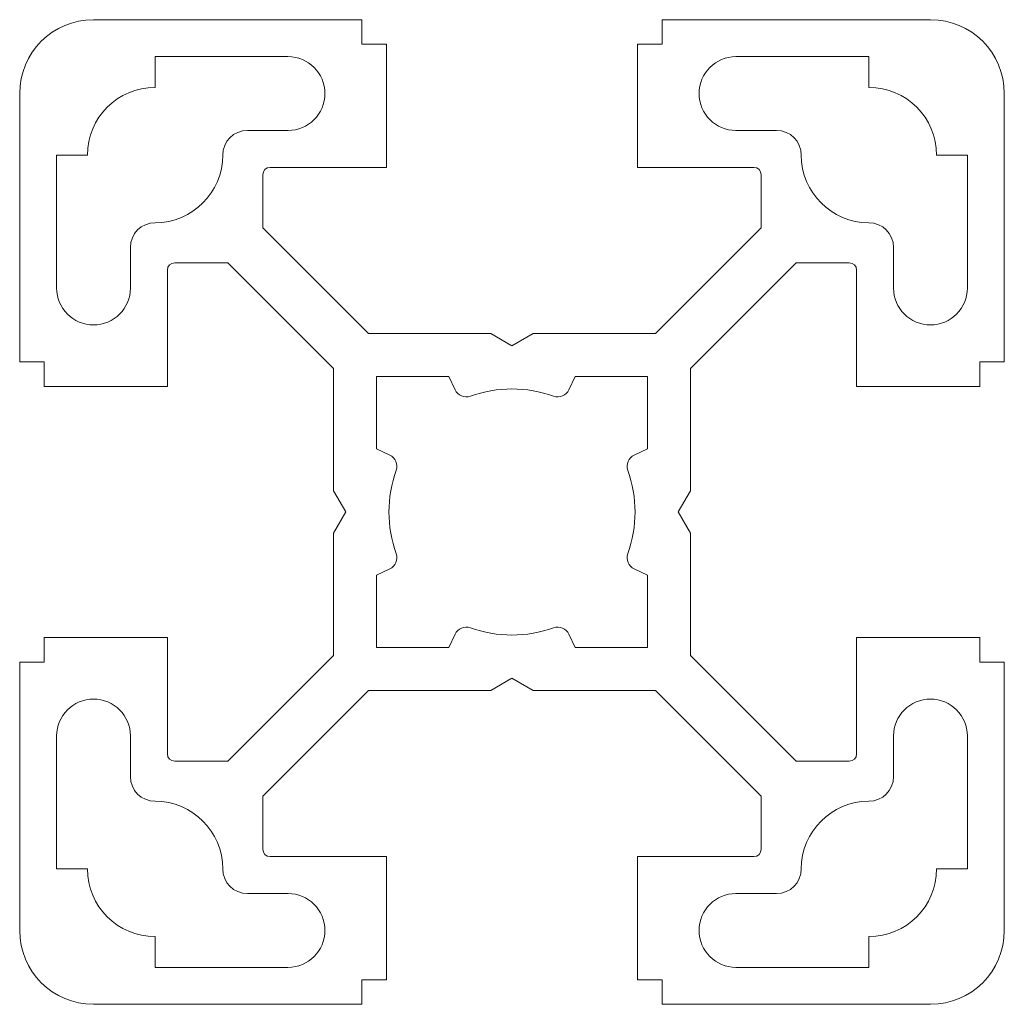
# Model space of a CAD drawing. Header units: millimetres. Extents: x 13.3 to 53.3, y 1.9 to 41.9.
import ezdxf

# ---------------------------------------------------------------- set-up
doc = ezdxf.new("R2010")
doc.units = ezdxf.units.MM

msp = doc.modelspace()

# ---------------------------------------------------------------- linework, layer by layer
at = {"color": 7, "linetype": 'Continuous', "lineweight": 15}
for p, q in [((27.178, 41.925), (16.278, 41.925)), ((27.178, 40.925), (27.178, 41.925)), ((50.278, 41.925), (39.378, 41.925)), ((39.378, 41.925), (39.378, 40.925)), ((28.178, 40.925), (27.178, 40.925)), ((28.178, 35.925), (28.178, 40.925)), ((39.378, 40.925), (38.378, 40.925)), ((38.378, 40.925), (38.378, 35.925)), ((18.778, 40.425), (18.778, 39.175)), ((24.178, 40.425), (18.778, 40.425)), ((47.778, 40.425), (42.378, 40.425)), ((47.778, 39.175), (47.778, 40.425)), ((13.278, 38.925), (13.278, 28.025)), ((53.278, 28.025), (53.278, 38.925)), ((22.528, 37.425), (24.178, 37.425)), ((42.378, 37.425), (44.028, 37.425)), ((16.028, 36.425), (14.778, 36.425)), ((14.778, 36.425), (14.778, 31.025)), ((51.778, 36.425), (50.528, 36.425)), ((51.778, 31.025), (51.778, 36.425)), ((23.153, 33.464), (23.153, 35.625)), ((23.453, 35.925), (28.178, 35.925)), ((38.378, 35.925), (43.103, 35.925)), ((43.403, 35.625), (43.403, 33.464)), ((27.442, 29.175), (23.153, 33.464)), ((43.403, 33.464), (39.114, 29.175)), ((17.778, 31.025), (17.778, 32.675)), ((48.778, 32.675), (48.778, 31.025)), ((19.578, 32.05), (21.739, 32.05)), ((21.739, 32.05), (26.028, 27.761)), ((40.528, 27.761), (44.817, 32.05)), ((44.817, 32.05), (46.978, 32.05)), ((19.278, 27.025), (19.278, 31.75)), ((47.278, 31.75), (47.278, 27.025)), ((32.412, 29.175), (27.442, 29.175)), ((33.278, 28.675), (32.412, 29.175)), ((34.144, 29.175), (33.278, 28.675)), ((39.114, 29.175), (34.144, 29.175)), ((13.278, 28.025), (14.278, 28.025)), ((14.278, 28.025), (14.278, 27.025)), ((52.278, 27.025), (52.278, 28.025)), ((52.278, 28.025), (53.278, 28.025)), ((26.028, 27.761), (26.028, 22.791)), ((40.528, 22.791), (40.528, 27.761)), ((27.778, 27.425), (27.778, 24.49)), ((30.714, 27.425), (27.778, 27.425)), ((30.963, 26.889), (30.714, 27.425)), ((35.843, 27.425), (35.593, 26.889)), ((38.778, 27.425), (35.843, 27.425)), ((38.778, 24.49), (38.778, 27.425)), ((14.278, 27.025), (19.278, 27.025)), ((47.278, 27.025), (52.278, 27.025)), ((27.778, 24.49), (28.314, 24.24)), ((38.242, 24.24), (38.778, 24.49)), ((26.028, 22.791), (26.528, 21.925)), ((40.028, 21.925), (40.528, 22.791)), ((26.528, 21.925), (26.028, 21.059)), ((40.528, 21.059), (40.028, 21.925)), ((26.028, 21.059), (26.028, 16.089)), ((40.528, 16.089), (40.528, 21.059)), ((28.314, 19.61), (27.778, 19.36)), ((38.778, 19.36), (38.242, 19.61)), ((27.778, 19.36), (27.778, 16.425)), ((38.778, 16.425), (38.778, 19.36)), ((19.278, 16.825), (14.278, 16.825)), ((14.278, 16.825), (14.278, 15.825)), ((19.278, 12.1), (19.278, 16.825)), ((30.714, 16.425), (30.963, 16.961)), ((35.593, 16.961), (35.843, 16.425)), ((52.278, 16.825), (47.278, 16.825)), ((47.278, 16.825), (47.278, 12.1)), ((52.278, 15.825), (52.278, 16.825)), ((27.778, 16.425), (30.714, 16.425)), ((35.843, 16.425), (38.778, 16.425)), ((26.028, 16.089), (21.739, 11.8)), ((44.817, 11.8), (40.528, 16.089)), ((14.278, 15.825), (13.278, 15.825)), ((13.278, 15.825), (13.278, 4.925)), ((53.278, 15.825), (52.278, 15.825)), ((53.278, 4.925), (53.278, 15.825)), ((32.412, 14.675), (33.278, 15.175)), ((33.278, 15.175), (34.144, 14.675)), ((23.153, 10.386), (27.442, 14.675)), ((27.442, 14.675), (32.412, 14.675)), ((34.144, 14.675), (39.114, 14.675)), ((39.114, 14.675), (43.403, 10.386)), ((14.778, 12.825), (14.778, 7.425)), ((17.778, 11.175), (17.778, 12.825)), ((48.778, 12.825), (48.778, 11.175)), ((51.778, 7.425), (51.778, 12.825)), ((21.739, 11.8), (19.578, 11.8)), ((46.978, 11.8), (44.817, 11.8)), ((23.153, 8.225), (23.153, 10.386)), ((43.403, 10.386), (43.403, 8.225)), ((28.178, 7.925), (23.453, 7.925)), ((28.178, 2.925), (28.178, 7.925)), ((43.103, 7.925), (38.378, 7.925)), ((38.378, 7.925), (38.378, 2.925)), ((14.778, 7.425), (16.028, 7.425)), ((50.528, 7.425), (51.778, 7.425)), ((24.178, 6.425), (22.528, 6.425)), ((44.028, 6.425), (42.378, 6.425)), ((18.778, 4.675), (18.778, 3.425)), ((47.778, 3.425), (47.778, 4.675)), ((18.778, 3.425), (24.178, 3.425)), ((42.378, 3.425), (47.778, 3.425)), ((27.178, 1.925), (27.178, 2.925)), ((27.178, 2.925), (28.178, 2.925)), ((38.378, 2.925), (39.378, 2.925)), ((39.378, 2.925), (39.378, 1.925)), ((16.278, 1.925), (27.178, 1.925)), ((39.378, 1.925), (50.278, 1.925))]:
    msp.add_line(p, q, dxfattribs=at)
for centre, radius, start, end in [((16.278, 38.925), 3, 90, 180), ((50.278, 38.925), 3, 0, 90), ((24.178, 38.925), 1.5, 270, 90), ((42.378, 38.925), 1.5, 90, 270), ((18.778, 36.425), 2.75, 90, 180), ((47.778, 36.425), 2.75, 0, 90), ((22.528, 36.425), 1, 90, 180), ((44.028, 36.425), 1, 360, 90), ((18.778, 36.425), 2.75, 270, 0), ((47.778, 36.425), 2.75, 180, 270), ((23.453, 35.625), 0.3, 90, 180), ((43.103, 35.625), 0.3, 0, 90), ((18.778, 32.675), 1, 90, 180), ((47.778, 32.675), 1, 0, 90), ((19.578, 31.75), 0.3, 90, 180), ((46.978, 31.75), 0.3, 0, 90), ((16.278, 31.025), 1.5, 180, 0), ((50.278, 31.025), 1.5, 180, 0), ((31.417, 27.1), 0.5, 205, 289.7841), ((33.278, 21.925), 5, 70.2159, 109.7841), ((35.14, 27.1), 0.5, 250.2159, 335), ((28.103, 23.787), 0.5, 340.2159, 65), ((38.454, 23.787), 0.5, 115, 199.7841), ((33.278, 21.925), 5, 160.2159, 199.7841), ((33.278, 21.925), 5, 340.2159, 19.7841), ((28.103, 20.063), 0.5, 295, 19.7841), ((38.454, 20.063), 0.5, 160.2159, 245), ((31.417, 16.75), 0.5, 70.2159, 155), ((33.278, 21.925), 5, 250.2159, 289.7841), ((35.14, 16.75), 0.5, 25, 109.7841), ((16.278, 12.825), 1.5, 0, 180), ((50.278, 12.825), 1.5, 0, 180), ((19.578, 12.1), 0.3, 180, 270), ((46.978, 12.1), 0.3, 270, 0), ((18.778, 11.175), 1, 180, 270), ((47.778, 11.175), 1, 270, 0), ((18.778, 7.425), 2.75, 0, 90), ((47.778, 7.425), 2.75, 90, 180), ((23.453, 8.225), 0.3, 180, 270), ((43.103, 8.225), 0.3, 270, 0), ((18.778, 7.425), 2.75, 180, 270), ((22.528, 7.425), 1, 180, 270), ((44.028, 7.425), 1, 270, 0), ((47.778, 7.425), 2.75, 270, 0), ((24.178, 4.925), 1.5, 270, 90), ((42.378, 4.925), 1.5, 90, 270), ((16.278, 4.925), 3, 180, 270), ((50.278, 4.925), 3, 270, 0)]:
    msp.add_arc(centre, radius, start, end, dxfattribs=at)

doc.saveas('drawing.dxf')
